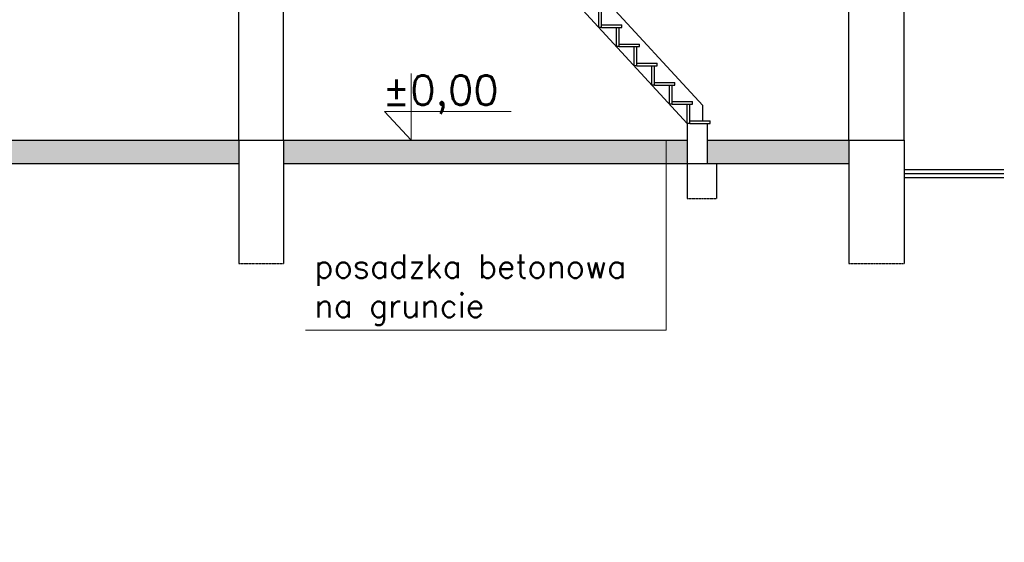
# Model space of a CAD drawing. Header units: millimetres. Extents: x 33311 to 435617, y -160714 to 185563.
# Tile 15 of 70: x 367796 to 376157, y -122390 to -117949. Entities that reach past the tile are written whole.
import ezdxf

# ---------------------------------------------------------------- set-up
doc = ezdxf.new("R2010")
doc.units = ezdxf.units.MM
doc.header["$MEASUREMENT"] = 0
doc.linetypes.add('( Dashed )', pattern=[0.75, 0.5, -0.25])
for name, color, linetype, lineweight in [('[ 02przekrój istn', 42, 'Continuous', 30), ('[ 05widok istn', 50, 'Continuous', 30), ('[ 21kreskowanie', 9, 'Continuous', 13), ('[ 23kota odnośnik', 1, 'Continuous', 13), ('[ 24ramka cienka', 1, 'Continuous', 13), ('[ 25ramka gruba', 4, 'Continuous', 30), ('[opisy2', 4, 'Continuous', 13)]:
    doc.layers.add(name, color=color, linetype=linetype, lineweight=lineweight)
doc.styles.add('1.100', font='simplex.shx', dxfattribs={"height": 200})
doc.styles.add('1.50', font='simplex.shx', dxfattribs={"height": 125})

msp = doc.modelspace()

# ---------------------------------------------------------------- hatches: boundary and pattern name
at = {"layer": '[ 21kreskowanie'}
h = msp.add_hatch(dxfattribs=at)
h.set_pattern_fill('HATCH', color=256, style=0, pattern_type=2)
h.set_pattern_definition([])
h.paths.add_polyline_path([(369998.56, -117725.31), (370036.26, -117725.31), (370036.26, -118972.11), (369656.26, -118972.11), (369656.26, -115980.11), (370036.26, -115980.11), (370036.26, -117485.31), (369998.56, -117485.31)], flags=9)
h = msp.add_hatch(dxfattribs=at)
h.set_pattern_fill('HATCH', color=256, style=0, pattern_type=2)
h.set_pattern_definition([])
h.paths.add_polyline_path([(374995.07, -117485.31), (374836.26, -117485.31), (374836.26, -116284.37), (375306.26, -116284.37), (375306.26, -118972.11), (374836.26, -118972.11), (374836.26, -117725.31), (374995.07, -117725.31)], flags=9)
h = msp.add_hatch(dxfattribs=at)
h.set_pattern_fill('HATCH', color=256, style=0, pattern_type=2)
h.set_pattern_definition([])
h.paths.add_polyline_path([(373464.26, -119172.11), (373464.26, -118831.01), (373636.26, -118831.01), (373636.26, -119172.11)], flags=17)
at = {"layer": '[ 21kreskowanie', "linetype": 'Continuous'}
h = msp.add_hatch(dxfattribs=at)
h.set_pattern_fill('DASH', color=256, style=0, pattern_type=2)
h.set_pattern_definition([(45, (363785.2, -67030.4), (0, 89.80256), [63.5, -63.5])])
h.paths.add_polyline_path([(369656.26, -118972.11), (365326.26, -118972.11), (365326.26, -119172.11), (369656.26, -119172.11)], flags=17)
h.paths.add_polyline_path([(373464.26, -119172.11), (373464.26, -118972.11), (370036.26, -118972.11), (370036.26, -119172.11)], flags=17)
h.paths.add_polyline_path([(374836.26, -118972.11), (373636.26, -118972.11), (373636.26, -119172.11), (374836.26, -119172.11)], flags=17)
at = {"layer": '[ 21kreskowanie'}
h = msp.add_hatch(dxfattribs=at)
h.set_pattern_fill('HATCH', color=256, style=0, pattern_type=2)
h.set_pattern_definition([])
h.paths.add_polyline_path([(370036.26, -118972.11), (370036.26, -120022.11), (369656.26, -120022.11), (369656.26, -118972.11)], flags=17)
h = msp.add_hatch(dxfattribs=at)
h.set_pattern_fill('HATCH', color=256, style=0, pattern_type=2)
h.set_pattern_definition([])
h.paths.add_polyline_path([(375306.26, -118972.11), (375306.26, -120022.11), (374836.26, -120022.11), (374836.26, -118972.11)], flags=17)
h = msp.add_hatch(dxfattribs=at)
h.set_pattern_fill('HATCH', color=256, style=0, pattern_type=2)
h.set_pattern_definition([])
h.paths.add_polyline_path([(373464.26, -119172.11), (373714.26, -119172.11), (373714.26, -119468.47), (373464.26, -119468.47)], flags=17)

# ---------------------------------------------------------------- linework, layer by layer
at = {"layer": '[ 02przekrój istn'}
for p, q in [((375306.26, -118972.11), (375306.26, -114910.11)), ((369656.26, -118972.11), (369656.26, -115950.11)), ((370036.26, -118972.11), (370036.26, -115950.11)), ((374836.26, -118972.11), (374836.26, -115950.11)), ((372714.26, -118015.51), (372714.26, -117852.41)), ((372736.26, -118015.51), (372736.26, -117852.41)), ((372736.26, -118015.51), (372714.26, -118015.51)), ((372736.26, -117993.51), (372908.26, -117993.51)), ((372736.26, -118015.51), (372908.26, -118015.51)), ((372864.26, -118178.61), (372864.26, -118015.51)), ((372886.26, -118178.61), (372886.26, -118015.51)), ((372908.26, -118015.51), (372908.26, -117993.51)), ((372886.26, -118178.61), (372864.26, -118178.61)), ((372886.26, -118156.61), (373058.26, -118156.61)), ((372886.26, -118178.61), (373058.26, -118178.61)), ((373014.26, -118341.71), (373014.26, -118178.61)), ((373036.26, -118341.71), (373036.26, -118178.61)), ((373058.26, -118178.61), (373058.26, -118156.61)), ((373036.26, -118341.71), (373014.26, -118341.71)), ((373036.26, -118319.71), (373208.26, -118319.71)), ((373036.26, -118341.71), (373208.26, -118341.71)), ((373164.26, -118504.81), (373164.26, -118341.71)), ((373186.26, -118504.81), (373186.26, -118341.71)), ((373208.26, -118341.71), (373208.26, -118319.71)), ((373186.26, -118504.81), (373164.26, -118504.81)), ((373186.26, -118482.81), (373358.26, -118482.81)), ((373186.26, -118504.81), (373358.26, -118504.81)), ((373314.26, -118667.91), (373314.26, -118504.81)), ((373336.26, -118667.91), (373336.26, -118504.81)), ((373358.26, -118504.81), (373358.26, -118482.81)), ((373336.26, -118667.91), (373314.26, -118667.91)), ((373336.26, -118645.91), (373508.26, -118645.91)), ((373336.26, -118667.91), (373508.26, -118667.91)), ((373464.26, -118831.01), (373464.26, -118667.91)), ((373486.26, -118831.01), (373486.26, -118667.91)), ((373508.26, -118667.91), (373508.26, -118645.91)), ((373486.26, -118831.01), (373464.26, -118831.01)), ((373464.26, -118831.01), (373464.26, -119007.11)), ((373486.26, -118809.01), (373658.26, -118809.01)), ((373486.26, -118831.01), (373658.26, -118831.01)), ((373636.26, -119172.11), (373636.26, -118831.01)), ((373658.26, -118831.01), (373658.26, -118809.01)), ((365326.26, -118972.11), (369656.26, -118972.11)), ((369656.26, -118972.11), (369656.26, -120022.11)), ((369656.26, -118972.11), (370036.26, -118972.11)), ((370036.26, -118972.11), (373464.26, -118972.11)), ((370036.26, -118972.11), (370036.26, -120022.11)), ((373464.26, -119007.11), (373464.26, -119468.47)), ((373636.26, -118972.11), (374836.26, -118972.11)), ((374836.26, -118972.11), (374836.26, -120022.11)), ((374836.26, -118972.11), (375306.26, -118972.11)), ((375306.26, -118972.11), (375306.26, -120022.11)), ((365326.26, -119172.11), (369656.26, -119172.11)), ((370036.26, -119172.11), (374836.26, -119172.11)), ((373464.26, -119172.11), (373714.26, -119172.11)), ((373714.26, -119172.11), (373714.26, -119468.47))]:
    msp.add_line(p, q, dxfattribs=at)
at = {"layer": '[ 02przekrój istn', "linetype": '( Dashed )'}
for p, q in [((373464.26, -119468.47), (373714.26, -119468.47)), ((369656.26, -120022.11), (370036.26, -120022.11)), ((374836.26, -120022.11), (375306.26, -120022.11))]:
    msp.add_line(p, q, dxfattribs=at)
at = {"layer": '[ 05widok istn'}
for p, q in [((370786.26, -115623.68), (373596.26, -118679.09)), ((370786.26, -115919.13), (373464.26, -118831.01)), ((373596.26, -118809.01), (373596.26, -118679.09)), ((375306.26, -119222.11), (376152.52, -119222.11)), ((375306.26, -119255.56), (376152.52, -119255.56)), ((375306.26, -119289.01), (376152.52, -119289.01))]:
    msp.add_line(p, q, dxfattribs=at)
at = {"layer": '[ 23kota odnośnik'}
for p, q in [((371120.4, -118406.9), (371120.4, -118972.11)), ((370894.94, -118729.34), (371968.78, -118729.34)), ((370894.94, -118729.34), (371120.4, -118972.11)), ((373285.24, -118972.11), (373285.24, -120586.69)), ((370222.47, -120586.69), (373285.24, -120586.69))]:
    msp.add_line(p, q, dxfattribs=at)
at = {"layer": '[ 24ramka cienka', "ltscale": 2}
msp.add_3dface([(384644.54, -131013.79), (342644.54, -131013.79), (342644.54, -101313.79), (384644.54, -101313.79)], dxfattribs=at)
at = {"layer": '[ 25ramka gruba', "ltscale": 2}
for points in [[(345144.54, -101813.79), (384144.54, -101813.79), (384144.54, -130513.79), (345144.54, -130513.79)], [(384144.54, -130513.79), (345144.54, -130513.79), (345144.54, -101813.79), (384144.54, -101813.79)]]:
    msp.add_3dface(points, dxfattribs=at)

# ---------------------------------------------------------------- texts
at = {"layer": '[opisy2', "linetype": 'Continuous', "attachment_point": 1}
for s, insert, char_height, width, style in [('%%p0,00', (370877.05, -118422.78), 250, 1714.2857, '1.50'), ('posadzka betonowa na gruncie', (370299.45, -119944.83), 200, 3317.8374, '1.100')]:
    msp.add_mtext(s, dxfattribs=dict(at, insert=insert, char_height=char_height, width=width, style=style))

doc.saveas('drawing.dxf')
